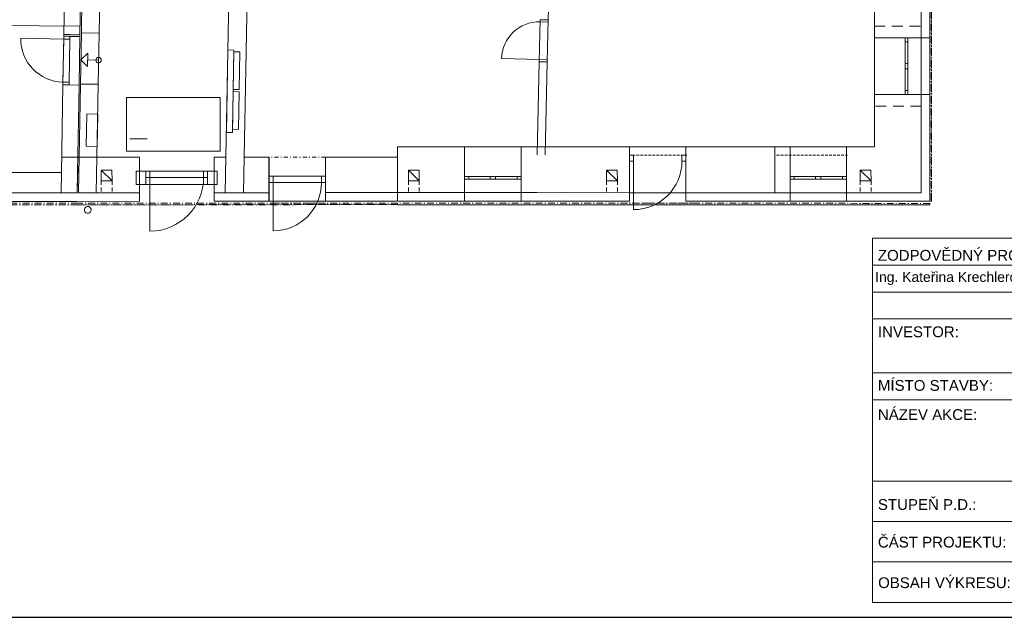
# Model space of a CAD drawing. Header units: millimetres. Extents: x 28262 to 240133, y -152087 to 56534.
# Tile 100 of 107: x 204353 to 222662, y -7545 to 3562. Entities that reach past the tile are written whole.
import ezdxf

# ---------------------------------------------------------------- set-up
doc = ezdxf.new("R2010")
doc.units = ezdxf.units.MM
doc.header["$MEASUREMENT"] = 0
for name, pattern in [('Čerchovaná M', [225, 125, -42.5, 15, -42.5]), ('Čerchovaná S', [175, 75, -42.5, 15, -42.5]), ('Čárkovaná', [325, 200, -125]), ('čárkovaná 3', [75, 50, -25]), ('Čárkovaná S', [125, 75, -50])]:
    doc.linetypes.add(name, pattern=pattern)
doc.layers.get('0').update_dxf_attribs({"lineweight": 9})
for name, color, linetype, lineweight in [('--písmo', 7, 'Continuous', 25), ('--tabulka', 7, 'Continuous', 20), ('2D prvky - obecné', 7, 'Continuous', 9), ('Konstrukce - nosné', 7, 'Continuous', 9), ('Kresby a obrázky', 7, 'Continuous', 9), ('Nové_0', 7, 'Continuous', 9), ('Nové_Konstrukce - krov', 9, 'Continuous', 13), ('Nové_Konstrukce - nosné', 7, 'Continuous', 9), ('Nové_Kresby a obrázky', 9, 'Continuous', 9), ('Nové_Otvory – Dveře', 7, 'Continuous', 9), ('Nové_Otvory – Okna', 7, 'Continuous', 9), ('Nové_Výplně - Povrchové', 7, 'Continuous', 13), ('Nové_Výplně – Řezové', 7, 'Continuous', 9), ('Otvory – Dveře', 7, 'Continuous', 9), ('Situace - terén', 7, 'Continuous', 9), ('Výplně – Řezové', 7, 'Continuous', 9)]:
    doc.layers.add(name, color=color, linetype=linetype, lineweight=lineweight)
doc.styles.add('GENERATED_STYLE_1', font='arial.ttf')

msp = doc.modelspace()

# ---------------------------------------------------------------- hatches: boundary and pattern name
at = {"layer": 'Nové_Výplně – Řezové', "linetype": 'Continuous'}
for points in [[(205174, 3288), (205173, 3253), (205473, 3248), (205474, 3282)], [(219727, 1197), (219727, 347), (219727, 347), (219727, 1197)], [(208987, 1007), (208987, 347), (208990, 347), (208990, 847), (208990, 1007)]]:
    msp.add_hatch(color=256, dxfattribs=at).paths.add_polyline_path(points)

# ---------------------------------------------------------------- linework, layer by layer
at = {"layer": '--písmo'}
msp.add_line((196528, -7545), (238528, -7545), dxfattribs=at)
at = {"layer": '--tabulka', "linetype": 'Continuous'}
for p, q in [((220211, -500), (238211, -500)), ((220211, -500), (220211, -7267)), ((220211, -1000), (223211, -1000)), ((220211, -1500), (232211, -1500)), ((220211, -2000), (238211, -2000)), ((220211, -3000), (234211, -3000)), ((220211, -3500), (234211, -3500)), ((232211, -5017), (220211, -5017)), ((220211, -5767), (232211, -5767)), ((220211, -6517), (232211, -6517)), ((220211, -7267), (232211, -7267))]:
    msp.add_line(p, q, dxfattribs=at)
at = {"linetype": 'čárkovaná 3'}
msp.add_line((221117, 347), (221117, 17967), dxfattribs=at)
at = {"linetype": 'Continuous'}
msp.add_line((206721, 1347), (206400, 1347), dxfattribs=at)
at = {"layer": '2D prvky - obecné', "linetype": 'Continuous'}
for p, q in [((205788, 1006), (205133, 1006)), ((205459, 1009), (205448, 347)), ((205789, 1007), (205778, 346)), ((208187, 1007), (208176, 347)), ((208527, 1007), (208516, 347)), ((205431, 847), (205422, 346)), ((205129, 721), (205122, 346)), ((214473, 348), (215343, 347))]:
    msp.add_line(p, q, dxfattribs=at)
at = {"layer": '2D prvky - obecné', "linetype": 'čárkovaná 3'}
for p, q in [((215746, 1047), (216756, 1047)), ((218428, 1047), (219743, 1047))]:
    msp.add_line(p, q, dxfattribs=at)
at = {"layer": 'Konstrukce - nosné', "linetype": 'Continuous'}
for p, q in [((214181, 3559), (214280, 7781)), ((208305, 7633), (208187, 1007)), ((208527, 1007), (208645, 7633)), ((205188, 4111), (205174, 3288)), ((205474, 3282), (205488, 4105)), ((205513, 4082), (205500, 3317)), ((205829, 3311), (205843, 4077)), ((201388, 3474), (205476, 3445)), ((205829, 3311), (205500, 3317)), ((205284, 3286), (205174, 3288)), ((205474, 3282), (205284, 3286)), ((214013, 2782), (213973, 1051)), ((214122, 1048), (214163, 2779)), ((205158, 2353), (205129, 721)), ((205158, 2353), (205273, 2351)), ((205273, 2351), (205458, 2348)), ((205429, 721), (205458, 2348)), ((205483, 2367), (205459, 1006)), ((205813, 2361), (205483, 2367)), ((205789, 1006), (205813, 2361)), ((220817, 2173), (220247, 2173)), ((220247, 2173), (220247, 1197)), ((220867, 2173), (220817, 2173)), ((221117, 2173), (220867, 2173)), ((221117, 347), (221117, 2173)), ((212627, 1198), (211378, 1198)), ((211378, 348), (211378, 1198)), ((212627, 648), (212627, 1198)), ((213677, 648), (213677, 1198)), ((215692, 1197), (213968, 1198)), ((218397, 1197), (216742, 1197)), ((218397, 547), (218397, 1197)), ((219727, 547), (219727, 1197)), ((220247, 1197), (219727, 1197)), ((205448, 346), (205459, 1006)), ((206578, 1007), (205789, 1006)), ((208187, 1007), (207968, 1007)), ((208987, 1007), (208527, 1007)), ((208987, 912), (208987, 1007)), ((210040, 848), (210040, 1008)), ((211378, 1008), (210040, 1008)), ((208987, 797), (208987, 912)), ((208987, 347), (208987, 797)), ((210040, 848), (210040, 348)), ((205129, 721), (203938, 721)), ((205422, 346), (205429, 721)), ((212627, 598), (212627, 648)), ((212627, 348), (212627, 598)), ((213677, 598), (213677, 648)), ((213677, 348), (213677, 598)), ((218397, 497), (218397, 547)), ((218397, 347), (218397, 497)), ((219727, 497), (219727, 547)), ((219727, 347), (219727, 497)), ((203938, 346), (205422, 346)), ((205448, 346), (206578, 347)), ((207968, 347), (208987, 347)), ((210040, 348), (211378, 348)), ((211378, 348), (212627, 348)), ((213968, 348), (215692, 347)), ((216742, 347), (218397, 347)), ((219727, 347), (220247, 347)), ((221117, 347), (220247, 347))]:
    msp.add_line(p, q, dxfattribs=at)
at = {"layer": 'Kresby a obrázky', "linetype": 'Continuous'}
for p, q in [((205490, 2818), (205618, 2940)), ((205618, 2940), (205612, 2690)), ((205490, 2818), (205612, 2690)), ((205820, 2810), (205615, 2815))]:
    msp.add_line(p, q, dxfattribs=at)
at = {"layer": 'Kresby a obrázky', "linetype": 'Čárkovaná S'}
for p, q in [((205871, 566), (205871, 346)), ((206071, 566), (206071, 346)), ((211584, 567), (211584, 347)), ((211784, 567), (211784, 347)), ((215267, 567), (215267, 347)), ((215467, 567), (215467, 347)), ((219984, 567), (219984, 347)), ((220184, 567), (220184, 347))]:
    msp.add_line(p, q, dxfattribs=at)
at = {"layer": 'Kresby a obrázky', "linetype": 'Continuous'}
msp.add_circle((205820, 2810), 51, dxfattribs=at)
at = {"layer": 'Nové_0', "linetype": 'Čárkovaná'}
for p, q in [((220247, 1953), (220247, 3443)), ((220247, 3443), (221117, 3443)), ((221117, 3443), (221117, 1953)), ((221117, 1953), (220247, 1953))]:
    msp.add_line(p, q, dxfattribs=at)
at = {"layer": 'Nové_Konstrukce - krov', "linetype": 'Continuous'}
for start, end in [(79.0063, 259.0063), (259.0063, 79.0063)]:
    msp.add_arc((205618, 27), 62.5, start, end, dxfattribs=at)
at = {"layer": 'Nové_Konstrukce - nosné', "linetype": 'Čerchovaná M'}
for p, q in [((221282, 18114), (221282, 191)), ((221308, 18114), (221308, 191)), ((221308, 18114), (221308, 191)), ((221308, 191), (221308, 18114)), ((221308, 191), (221282, 191)), ((221308, 191), (221308, 191)), ((221308, 191), (221308, 191)), ((205434, 150), (200798, 150)), ((205434, 124), (200798, 124)), ((205434, 124), (200798, 124)), ((200798, 123), (205434, 123)), ((211379, 152), (205434, 150)), ((211379, 125), (205434, 124)), ((211379, 125), (205434, 124)), ((205434, 123), (211379, 125)), ((221277, 149), (211379, 150)), ((211379, 124), (211379, 150)), ((221277, 122), (211379, 124)), ((221277, 122), (211379, 124)), ((211379, 123), (211379, 124)), ((211379, 124), (211379, 124)), ((211379, 123), (221277, 122)), ((221277, 122), (221277, 149)), ((221277, 122), (221277, 122)), ((221277, 122), (221277, 122))]:
    msp.add_line(p, q, dxfattribs=at)
at = {"layer": 'Nové_Konstrukce - nosné', "linetype": 'Continuous'}
for p, q in [((221117, 5102), (221117, 3223)), ((221277, 3223), (221277, 5102)), ((220247, 4147), (220247, 3223)), ((221117, 3223), (221117, 4147)), ((214181, 3559), (214031, 3562)), ((205174, 3288), (205173, 3253)), ((205473, 3248), (205173, 3253)), ((205473, 3248), (205474, 3282)), ((221117, 3223), (220247, 3223)), ((221127, 3223), (221117, 3223)), ((221127, 3223), (221277, 3223)), ((214013, 2782), (214163, 2779)), ((221117, 2173), (221116, 347)), ((221127, 2173), (221117, 2173)), ((221127, 2173), (221277, 2173)), ((221276, 347), (221277, 2173)), ((213968, 1198), (213677, 1198)), ((213677, 348), (213677, 1198)), ((215692, 1197), (215692, 347)), ((216742, 347), (216742, 1197)), ((218677, 1197), (218397, 1197)), ((218677, 1197), (218677, 347)), ((219727, 1197), (219727, 1197)), ((219727, 347), (219727, 1197)), ((206578, 1007), (206578, 347)), ((207968, 347), (207968, 1007)), ((208990, 1007), (208987, 1007)), ((208990, 1007), (208990, 847)), ((206698, 747), (206518, 747)), ((206518, 747), (206518, 497)), ((206698, 632), (206698, 747)), ((207848, 632), (207848, 747)), ((208028, 747), (207848, 747)), ((208028, 497), (208028, 747)), ((208990, 847), (208990, 347)), ((206578, 637), (206578, 187)), ((206578, 637), (206578, 347)), ((206698, 497), (206698, 632)), ((207848, 497), (207848, 632)), ((207968, 637), (207968, 187)), ((207968, 637), (207968, 347)), ((208988, 637), (208988, 187)), ((208988, 637), (208988, 347)), ((210038, 638), (210038, 348)), ((210038, 638), (210038, 348)), ((215692, 637), (215692, 187)), ((215692, 637), (215692, 347)), ((216742, 637), (216742, 187)), ((216742, 637), (216742, 347)), ((206518, 497), (206698, 497)), ((207848, 497), (208028, 497)), ((205429, 346), (203938, 346)), ((203938, 186), (205429, 186)), ((206578, 347), (205448, 346)), ((205448, 186), (206578, 187)), ((208988, 347), (207968, 347)), ((207968, 187), (208988, 187)), ((208987, 347), (208990, 347)), ((210040, 188), (210040, 348)), ((211367, 348), (210040, 348)), ((210040, 188), (211367, 188)), ((212627, 348), (211378, 348)), ((211378, 188), (211378, 348)), ((211378, 188), (212627, 188)), ((212627, 338), (212627, 348)), ((212627, 338), (212627, 188)), ((213677, 348), (213968, 348)), ((213677, 338), (213677, 348)), ((213677, 338), (213677, 188)), ((213677, 188), (215692, 187)), ((215692, 347), (213677, 348)), ((218677, 347), (216742, 347)), ((216742, 187), (218677, 187)), ((218397, 347), (218677, 347)), ((219727, 347), (219727, 347)), ((219727, 337), (219727, 347)), ((221116, 347), (219727, 347)), ((219727, 337), (219727, 187)), ((219727, 187), (221276, 187)), ((221276, 187), (221276, 347))]:
    msp.add_line(p, q, dxfattribs=at)
at = {"layer": 'Nové_Kresby a obrázky', "linetype": 'Čerchovaná S'}
for p, q in [((210040, 1008), (208990, 1008)), ((210040, 153), (208990, 153)), ((216868, 151), (215568, 151))]:
    msp.add_line(p, q, dxfattribs=at)
at = {"layer": 'Nové_Otvory – Dveře', "linetype": 'Continuous'}
for p, q in [((214031, 3562), (214013, 2782)), ((214030, 3522), (214031, 3562)), ((214180, 3519), (214030, 3522)), ((214031, 3562), (214181, 3559)), ((214031, 3562), (214181, 3559)), ((214031, 3562), (214181, 3559)), ((214181, 3559), (214163, 2779)), ((214181, 3559), (214180, 3519)), ((205172, 3203), (204373, 3217)), ((205158, 2353), (205173, 3253)), ((205158, 2403), (205172, 3203)), ((205173, 3253), (205172, 3203)), ((205172, 3203), (205287, 3201)), ((205288, 3251), (205173, 3253)), ((205173, 3253), (205288, 3251)), ((205173, 3253), (205288, 3251)), ((205287, 3201), (205273, 2401)), ((205287, 3201), (205288, 3251)), ((205288, 3251), (205473, 3248)), ((205458, 2348), (205473, 3248)), ((214014, 2822), (213314, 2839)), ((214013, 2782), (214014, 2822)), ((214163, 2779), (214013, 2782)), ((214013, 2782), (214163, 2779)), ((214013, 2782), (214163, 2779)), ((214014, 2822), (214164, 2819)), ((214164, 2819), (214163, 2779)), ((205273, 2401), (205158, 2403)), ((205158, 2403), (205158, 2353)), ((205273, 2351), (205273, 2401)), ((205158, 2353), (205273, 2351)), ((205158, 2353), (205273, 2351)), ((205158, 2353), (205273, 2351)), ((205273, 2351), (205458, 2348)), ((216742, 1197), (215692, 1197)), ((215692, 1197), (215692, 1047)), ((216742, 1197), (216742, 1047)), ((206578, 627), (206578, 1007)), ((207968, 627), (207968, 1007)), ((208990, 847), (208990, 1007)), ((210040, 848), (210040, 1008)), ((215767, 1047), (215692, 1047)), ((215692, 1047), (215692, 932)), ((215692, 1047), (215692, 932)), ((215692, 1047), (215692, 932)), ((215692, 932), (215767, 932)), ((215692, 932), (215692, 347)), ((215767, 932), (215767, 1047)), ((215767, 932), (215767, 32)), ((216742, 1047), (216667, 1047)), ((216667, 1047), (216667, 932)), ((216667, 932), (216742, 932)), ((216742, 932), (216742, 1047)), ((216742, 1047), (216742, 932)), ((216742, 1047), (216742, 932)), ((216742, 932), (216742, 347)), ((207848, 747), (206698, 747)), ((206773, 747), (206698, 747)), ((206698, 747), (206698, 632)), ((206698, 632), (206698, 747)), ((206698, 632), (206698, 747)), ((206773, 747), (207773, 747)), ((206773, 632), (206773, 747)), ((207848, 747), (207773, 747)), ((207773, 747), (207773, 632)), ((207848, 632), (207848, 747)), ((207848, 632), (207848, 747)), ((207848, 632), (207848, 747)), ((208990, 847), (208990, 347)), ((210040, 848), (210040, 348)), ((206578, 637), (206578, 347)), ((206578, 637), (206578, 187)), ((206578, 627), (206578, 347)), ((206698, 632), (206773, 632)), ((206698, 497), (206698, 632)), ((207773, 632), (206773, 632)), ((206773, 632), (206773, -368)), ((207773, 632), (207848, 632)), ((207848, 497), (207848, 632)), ((207968, 637), (207968, 347)), ((207968, 637), (207968, 187)), ((207968, 627), (207968, 347)), ((208988, 637), (208988, 347)), ((208988, 637), (208988, 187)), ((209065, 652), (208990, 652)), ((208990, 652), (208990, 537)), ((209065, 652), (209965, 653)), ((209065, 537), (209065, 652)), ((210040, 653), (209965, 653)), ((209965, 653), (209965, 538)), ((210038, 638), (210038, 348)), ((210038, 638), (210038, 188)), ((210040, 538), (210040, 653)), ((215692, 637), (215692, 347)), ((215692, 637), (215692, 187)), ((216742, 637), (216742, 347)), ((216742, 637), (216742, 187)), ((207848, 497), (206698, 497)), ((208990, 537), (209065, 537)), ((209965, 538), (209065, 537)), ((209065, 537), (209065, -363)), ((209965, 538), (210040, 538)), ((208990, 187), (208990, 347)), ((210040, 188), (208990, 187)), ((210040, 188), (210040, 348)), ((216742, 347), (215692, 347))]:
    msp.add_line(p, q, dxfattribs=at)
for centre, radius, start, end in [((214014, 2822), 700, 88.6585, 178.6585), ((205172, 3203), 800, 178.9976, 268.9976), ((215767, 932), 900, 269.9912, 359.9912), ((206773, 632), 1000, 270.0169, 0.0169), ((209065, 537), 900, 270.0169, 0.0169)]:
    msp.add_arc(centre, radius, start, end, dxfattribs=at)
at = {"layer": 'Nové_Otvory – Okna', "linetype": 'Continuous'}
for p, q in [((220247, 2173), (220247, 3223)), ((220817, 3223), (220247, 3223)), ((220817, 3148), (220817, 3223)), ((220867, 3223), (220817, 3223)), ((220867, 3223), (220817, 3223)), ((220867, 3148), (220817, 3148)), ((220817, 2748), (220817, 3148)), ((220867, 3223), (220867, 3148)), ((221117, 3223), (220867, 3223)), ((220867, 3148), (220867, 2748)), ((221117, 2173), (221117, 3223)), ((221127, 3223), (221117, 3223)), ((221117, 2173), (221117, 3223)), ((221127, 3223), (221277, 3223)), ((221277, 2173), (221277, 3223)), ((220817, 2698), (220817, 2748)), ((220817, 2748), (220867, 2748)), ((220867, 2748), (220867, 2698)), ((220817, 2648), (220817, 2698)), ((220867, 2648), (220817, 2648)), ((220817, 2248), (220817, 2648)), ((220867, 2698), (220867, 2648)), ((220867, 2648), (220867, 2248)), ((220817, 2173), (220817, 2248)), ((220817, 2248), (220867, 2248)), ((220867, 2248), (220867, 2173)), ((220817, 2173), (220247, 2173)), ((220867, 2173), (220817, 2173)), ((220867, 2173), (220817, 2173)), ((221117, 2173), (220867, 2173)), ((221127, 2173), (221117, 2173)), ((221127, 2173), (221277, 2173)), ((213677, 1198), (212627, 1198)), ((212627, 648), (212627, 1198)), ((213677, 648), (213677, 1198)), ((218677, 1197), (219727, 1197)), ((218677, 647), (218677, 1197)), ((219727, 647), (219727, 1197)), ((212702, 648), (212627, 648)), ((212627, 598), (212627, 648)), ((212627, 598), (212627, 648)), ((212627, 598), (212702, 598)), ((212627, 348), (212627, 598)), ((212702, 598), (212702, 648)), ((213102, 648), (212702, 648)), ((212702, 598), (213102, 598)), ((213152, 648), (213102, 648)), ((213102, 648), (213102, 598)), ((213102, 598), (213152, 598)), ((213202, 648), (213152, 648)), ((213152, 598), (213202, 598)), ((213202, 598), (213202, 648)), ((213602, 648), (213202, 648)), ((213202, 598), (213602, 598)), ((213677, 648), (213602, 648)), ((213602, 648), (213602, 598)), ((213602, 598), (213677, 598)), ((213677, 598), (213677, 648)), ((213677, 598), (213677, 648)), ((213677, 348), (213677, 598)), ((218677, 647), (218752, 647)), ((218677, 597), (218677, 647)), ((218677, 597), (218677, 647)), ((218752, 597), (218677, 597)), ((218677, 347), (218677, 597)), ((218752, 647), (218752, 597)), ((218752, 647), (219152, 647)), ((219152, 597), (218752, 597)), ((219152, 597), (219152, 647)), ((219152, 647), (219202, 647)), ((219202, 597), (219152, 597)), ((219202, 647), (219252, 647)), ((219252, 597), (219202, 597)), ((219252, 647), (219252, 597)), ((219252, 647), (219652, 647)), ((219652, 597), (219252, 597)), ((219652, 597), (219652, 647)), ((219652, 647), (219727, 647)), ((219727, 597), (219652, 597)), ((219727, 597), (219727, 647)), ((219727, 597), (219727, 647)), ((219727, 347), (219727, 597)), ((213677, 348), (212627, 348)), ((212627, 338), (212627, 348)), ((212627, 338), (212627, 348)), ((212627, 188), (212627, 338)), ((212627, 338), (212627, 188)), ((213677, 188), (212627, 188)), ((213677, 188), (212627, 188)), ((212627, 348), (213677, 348)), ((213677, 348), (212627, 348)), ((213677, 348), (213677, 338)), ((213677, 338), (213677, 348)), ((213677, 338), (213677, 188)), ((213677, 338), (213677, 188)), ((218677, 347), (219727, 347)), ((218677, 337), (218677, 347)), ((218677, 347), (219727, 347)), ((218677, 337), (218677, 347)), ((219727, 347), (218677, 347)), ((218677, 337), (218677, 187)), ((218677, 337), (218677, 187)), ((218677, 187), (219727, 187)), ((219727, 187), (218677, 187)), ((219727, 337), (219727, 347)), ((219727, 337), (219727, 347)), ((219727, 337), (219727, 187)), ((219727, 337), (219727, 187))]:
    msp.add_line(p, q, dxfattribs=at)
at = {"layer": 'Nové_Výplně - Povrchové', "linetype": 'Continuous'}
for p, q in [((206341, 1117), (206341, 2117)), ((206341, 2117), (208083, 2117)), ((208083, 2117), (208083, 1117)), ((208083, 1117), (206341, 1117))]:
    msp.add_line(p, q, dxfattribs=at)
at = {"layer": 'Otvory – Dveře', "linetype": 'Continuous'}
for p, q in [((205483, 2367), (205500, 3317)), ((205829, 3311), (205500, 3317)), ((205813, 2361), (205829, 3311)), ((205813, 2361), (205483, 2367))]:
    msp.add_line(p, q, dxfattribs=at)
at = {"layer": 'Situace - terén', "linetype": 'Continuous'}
for p, q in [((208223, 2999), (208196, 1468)), ((208336, 2997), (208223, 2999)), ((208309, 1466), (208336, 2997)), ((208335, 2965), (208323, 2266)), ((208449, 2963), (208335, 2965)), ((208436, 2264), (208449, 2963)), ((208322, 2225), (208310, 1526)), ((208436, 2223), (208322, 2225)), ((208323, 2266), (208436, 2264)), ((208423, 1524), (208436, 2223)), ((205600, 1810), (205589, 1210)), ((205803, 1807), (205600, 1810)), ((205793, 1206), (205803, 1807)), ((208196, 1468), (208309, 1466)), ((208310, 1526), (208423, 1524)), ((205589, 1210), (205793, 1206))]:
    msp.add_line(p, q, dxfattribs=at)
at = {"layer": 'Výplně – Řezové', "linetype": 'Continuous'}
for p, q in [((206067, 766), (205868, 765)), ((205871, 566), (205868, 765)), ((205868, 765), (206071, 566)), ((205868, 765), (206071, 566)), ((206071, 566), (206067, 766)), ((211780, 767), (211582, 765)), ((211584, 567), (211582, 765)), ((211582, 765), (211784, 567)), ((211582, 765), (211784, 567)), ((211784, 567), (211780, 767)), ((215463, 767), (215264, 766)), ((215267, 567), (215264, 766)), ((215264, 766), (215467, 567)), ((215264, 766), (215467, 567)), ((215467, 567), (215463, 767)), ((220180, 767), (219982, 766)), ((219984, 567), (219982, 766)), ((219982, 766), (220184, 567)), ((219982, 766), (220184, 567)), ((220184, 567), (220180, 767)), ((206071, 566), (205871, 566)), ((211784, 567), (211584, 567)), ((215467, 567), (215267, 567)), ((220184, 567), (219984, 567))]:
    msp.add_line(p, q, dxfattribs=at)

# ---------------------------------------------------------------- texts
at = {"layer": '--tabulka', "linetype": 'Continuous', "style": 'GENERATED_STYLE_1'}
for s, insert, char_height, attachment_point in [('\\A1;{\\fArial|b0|i0|c238|p38;ZODPOVĚDNÝ PROJ.:}', (220311, -920), 200, 7), ('\\A1;Ing. Kateřina Krechlerová', (220260, -1247), 185, 4), ('\\A1;{\\fArial|b0|i0|c238|p38;INVESTOR:}', (220311, -2240), 200, 4), ('\\A1;{\\fArial|b0|i0|c238|p38;MÍSTO STAVBY:}', (220311, -3237), 200, 4), ('\\A1;{\\fArial|b0|i0|c238|p38;NÁZEV AKCE:}', (220311, -3778), 200, 4), ('\\A1;{\\fArial|b0|i0|c238|p38;STUPEŇ P.D.:}', (220311, -5450), 200, 4), ('\\A1;{\\fArial|b0|i0|c238|p38;ČÁST PROJEKTU:}', (220311, -6149), 200, 4), ('\\A1;{\\fArial|b0|i0|c238|p38;OBSAH VÝKRESU:}', (220315, -6903), 200, 4)]:
    msp.add_mtext(s, dxfattribs=dict(at, insert=insert, char_height=char_height, attachment_point=attachment_point))

doc.saveas('drawing.dxf')
